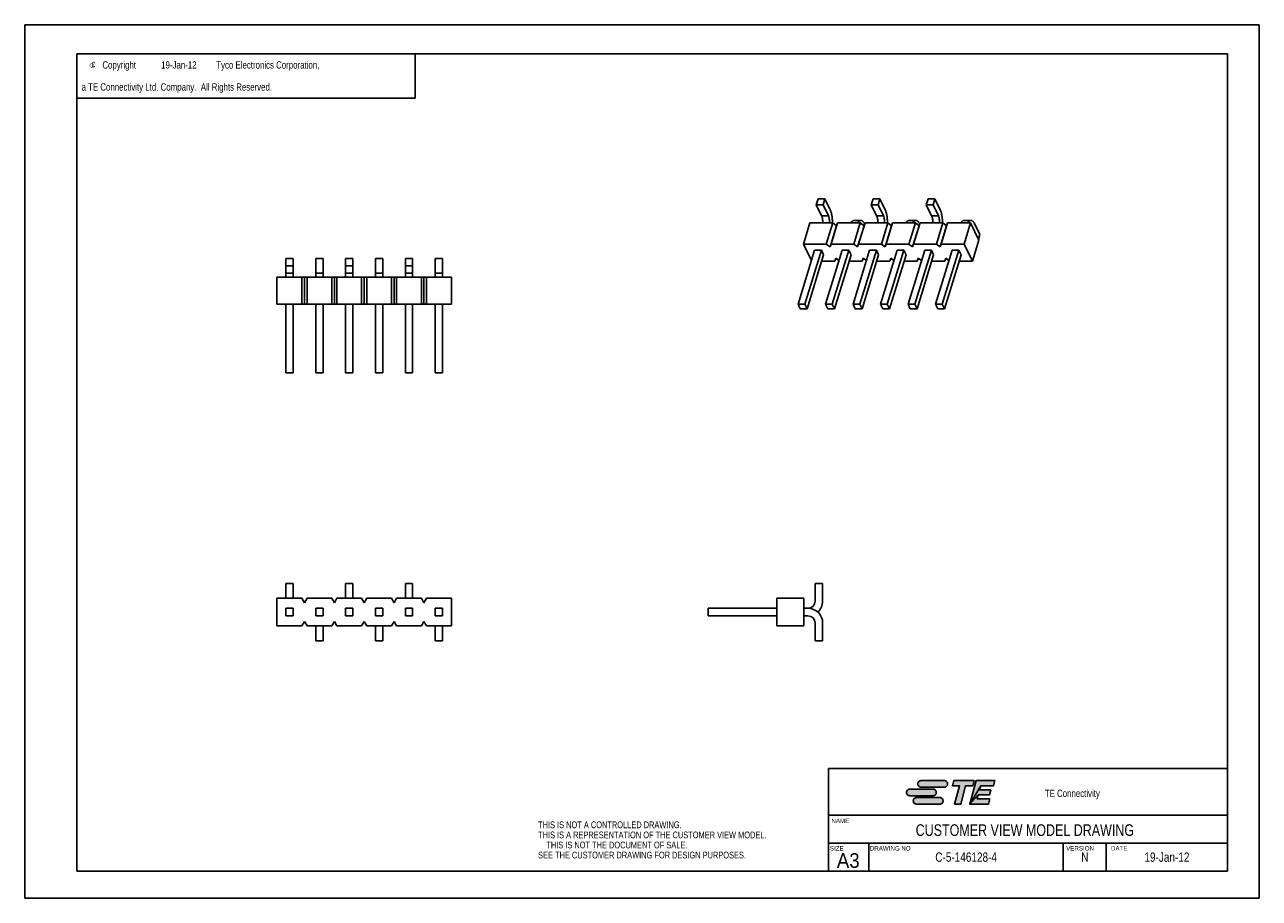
# Model space of a CAD drawing. Extents: x 0 to 420, y 0 to 297.
import ezdxf
from ezdxf.enums import TextEntityAlignment as Align

# ---------------------------------------------------------------- set-up
doc = ezdxf.new("R2010")
doc.units = 0
doc.header["$LTSCALE"] = 23.1
doc.layers.get('0').update_dxf_attribs({"linetype": 'CONTINUOUS'})
doc.layers.add('DRAFT_ENTITY', color=7, linetype='CONTINUOUS')
doc.styles.get("Standard").update_dxf_attribs({"font": 'txt', "width": 0.95})
doc.styles.add('TEXTSTYLE_1', font='gdt', dxfattribs={"width": 0.8})
doc.styles.add('TEXTSTYLE_2', font='txt', dxfattribs={"width": 0.8})

# ---------------------------------------------------------------- blocks, each defined once
blk = doc.blocks.new('TE_CONNECTIVITY_BL0', base_point=(315, 36))
at = {"linetype": 'CONTINUOUS'}
for points in [[(304.83, 40.02), (304.98, 40.02), (312.83, 40.02), (312.98, 40.02), (313.13, 39.99), (313.27, 39.94), (313.4, 39.87), (313.52, 39.79), (313.64, 39.69), (313.73, 39.58), (313.82, 39.45), (313.88, 39.32), (313.93, 39.18), (313.96, 39.03), (313.97, 38.88), (313.96, 38.74), (313.93, 38.59), (313.88, 38.45), (313.82, 38.31), (313.73, 38.19), (313.64, 38.08), (313.52, 37.98), (313.4, 37.9), (313.27, 37.83), (313.13, 37.78), (312.98, 37.75), (304.98, 37.74), (304.83, 37.75), (304.69, 37.78), (304.54, 37.83), (304.41, 37.9), (304.29, 37.98), (304.17, 38.08), (304.08, 38.19), (303.99, 38.31), (303.93, 38.45), (303.88, 38.59), (303.85, 38.74), (303.84, 38.88), (303.85, 39.03), (303.88, 39.18), (303.93, 39.32), (303.99, 39.45), (304.08, 39.58), (304.17, 39.69), (304.29, 39.79), (304.41, 39.87), (304.54, 39.94), (304.69, 39.99)], [(315.59, 38.22), (316.08, 40.02), (322.98, 40.02), (322.5, 38.22), (320.09, 38.22), (318.41, 31.98), (316.33, 31.98), (318.01, 38.22)], [(330.01, 40.02), (329.52, 38.22), (325.21, 38.22), (321.49, 31.98), (323.64, 40.02)], [(328.69, 36.83), (328.26, 35.22), (324.4, 35.22), (321.49, 31.98), (325.21, 38.22), (324.84, 36.83)], [(300.98, 37.13), (301.13, 37.14), (308.98, 37.14), (309.13, 37.13), (309.28, 37.1), (309.42, 37.05), (309.55, 36.99), (309.68, 36.9), (309.79, 36.81), (309.89, 36.69), (309.97, 36.57), (310.04, 36.44), (310.08, 36.3), (310.11, 36.15), (310.12, 36), (310.11, 35.85), (310.08, 35.7), (310.04, 35.56), (309.97, 35.43), (309.89, 35.31), (309.79, 35.19), (309.68, 35.1), (309.55, 35.01), (309.42, 34.95), (309.28, 34.9), (309.13, 34.87), (301.13, 34.86), (300.98, 34.87), (300.84, 34.9), (300.7, 34.95), (300.56, 35.01), (300.44, 35.1), (300.33, 35.19), (300.23, 35.31), (300.15, 35.43), (300.08, 35.56), (300.03, 35.7), (300, 35.85), (299.99, 36), (300, 36.15), (300.03, 36.3), (300.08, 36.44), (300.15, 36.57), (300.23, 36.69), (300.33, 36.81), (300.44, 36.9), (300.56, 36.99), (300.7, 37.05), (300.84, 37.1)], [(303.3, 34.25), (303.44, 34.26), (311.29, 34.26), (311.44, 34.25), (311.59, 34.22), (311.73, 34.17), (311.86, 34.1), (311.99, 34.02), (312.1, 33.92), (312.2, 33.81), (312.28, 33.69), (312.35, 33.55), (312.39, 33.41), (312.42, 33.26), (312.43, 33.12), (312.42, 32.97), (312.39, 32.82), (312.35, 32.68), (312.28, 32.55), (312.2, 32.42), (312.1, 32.31), (311.99, 32.21), (311.86, 32.13), (311.73, 32.06), (311.59, 32.01), (311.44, 31.98), (303.44, 31.98), (303.3, 31.98), (303.15, 32.01), (303.01, 32.06), (302.87, 32.13), (302.75, 32.21), (302.64, 32.31), (302.54, 32.42), (302.46, 32.55), (302.39, 32.68), (302.34, 32.82), (302.31, 32.97), (302.3, 33.12), (302.31, 33.26), (302.34, 33.41), (302.39, 33.55), (302.46, 33.69), (302.54, 33.81), (302.64, 33.92), (302.75, 34.02), (302.87, 34.1), (303.01, 34.17), (303.15, 34.22)], [(328.33, 33.78), (327.85, 31.98), (321.49, 31.98), (324.4, 35.22), (324.02, 33.78)]]:
    blk.add_hatch(color=2, dxfattribs=at).paths.add_polyline_path(points)
at = {"color": 2, "linetype": 'CONTINUOUS'}
for p, q in [((312.83, 40.02), (304.98, 40.02)), ((316.08, 40.02), (315.59, 38.22)), ((315.59, 38.22), (318.01, 38.22)), ((322.98, 40.02), (316.08, 40.02)), ((318.01, 38.22), (316.33, 31.98)), ((318.41, 31.98), (320.09, 38.22)), ((320.09, 38.22), (322.5, 38.22)), ((323.64, 40.02), (321.49, 31.98)), ((322.5, 38.22), (322.98, 40.02)), ((330.01, 40.02), (323.64, 40.02)), ((324.84, 36.83), (325.21, 38.22)), ((325.21, 38.22), (329.52, 38.22)), ((329.52, 38.22), (330.01, 40.02)), ((308.98, 37.14), (301.13, 37.14)), ((301.13, 34.86), (308.98, 34.86)), ((311.29, 34.26), (303.44, 34.26)), ((304.98, 37.74), (312.83, 37.74)), ((324.02, 33.78), (324.4, 35.22)), ((328.33, 33.78), (324.02, 33.78)), ((324.4, 35.22), (328.26, 35.22)), ((328.69, 36.83), (324.84, 36.83)), ((327.85, 31.98), (328.33, 33.78)), ((328.26, 35.22), (328.69, 36.83)), ((303.44, 31.98), (311.29, 31.98)), ((316.33, 31.98), (318.41, 31.98)), ((321.49, 31.98), (327.85, 31.98))]:
    blk.add_line(p, q, dxfattribs=at)
for points in [[(304.83, 40.02), (304.98, 40.02), (312.83, 40.02), (312.98, 40.02), (313.13, 39.99), (313.27, 39.94), (313.4, 39.87), (313.52, 39.79), (313.64, 39.69), (313.73, 39.58), (313.82, 39.45), (313.88, 39.32), (313.93, 39.18), (313.96, 39.03), (313.97, 38.88), (313.96, 38.74), (313.93, 38.59), (313.88, 38.45), (313.82, 38.31), (313.73, 38.19), (313.64, 38.08), (313.52, 37.98), (313.4, 37.9), (313.27, 37.83), (313.13, 37.78), (312.98, 37.75), (304.98, 37.74), (304.83, 37.75), (304.69, 37.78), (304.54, 37.83), (304.41, 37.9), (304.29, 37.98), (304.17, 38.08), (304.08, 38.19), (303.99, 38.31), (303.93, 38.45), (303.88, 38.59), (303.85, 38.74), (303.84, 38.88), (303.85, 39.03), (303.88, 39.18), (303.93, 39.32), (303.99, 39.45), (304.08, 39.58), (304.17, 39.69), (304.29, 39.79), (304.41, 39.87), (304.54, 39.94), (304.69, 39.99), (304.83, 40.02)], [(315.59, 38.22), (316.08, 40.02), (322.98, 40.02), (322.5, 38.22), (320.09, 38.22), (318.41, 31.98), (316.33, 31.98), (318.01, 38.22), (315.59, 38.22)], [(330.01, 40.02), (329.52, 38.22), (325.21, 38.22), (321.49, 31.98), (323.64, 40.02), (330.01, 40.02)], [(328.69, 36.83), (328.26, 35.22), (324.4, 35.22), (321.49, 31.98), (325.21, 38.22), (324.84, 36.83), (328.69, 36.83)], [(300.98, 37.13), (301.13, 37.14), (308.98, 37.14), (309.13, 37.13), (309.28, 37.1), (309.42, 37.05), (309.55, 36.99), (309.68, 36.9), (309.79, 36.81), (309.89, 36.69), (309.97, 36.57), (310.04, 36.44), (310.08, 36.3), (310.11, 36.15), (310.12, 36), (310.11, 35.85), (310.08, 35.7), (310.04, 35.56), (309.97, 35.43), (309.89, 35.31), (309.79, 35.19), (309.68, 35.1), (309.55, 35.01), (309.42, 34.95), (309.28, 34.9), (309.13, 34.87), (301.13, 34.86), (300.98, 34.87), (300.84, 34.9), (300.7, 34.95), (300.56, 35.01), (300.44, 35.1), (300.33, 35.19), (300.23, 35.31), (300.15, 35.43), (300.08, 35.56), (300.03, 35.7), (300, 35.85), (299.99, 36), (300, 36.15), (300.03, 36.3), (300.08, 36.44), (300.15, 36.57), (300.23, 36.69), (300.33, 36.81), (300.44, 36.9), (300.56, 36.99), (300.7, 37.05), (300.84, 37.1), (300.98, 37.13)], [(303.3, 34.25), (303.44, 34.26), (311.29, 34.26), (311.44, 34.25), (311.59, 34.22), (311.73, 34.17), (311.86, 34.1), (311.99, 34.02), (312.1, 33.92), (312.2, 33.81), (312.28, 33.69), (312.35, 33.55), (312.39, 33.41), (312.42, 33.26), (312.43, 33.12), (312.42, 32.97), (312.39, 32.82), (312.35, 32.68), (312.28, 32.55), (312.2, 32.42), (312.1, 32.31), (311.99, 32.21), (311.86, 32.13), (311.73, 32.06), (311.59, 32.01), (311.44, 31.98), (303.44, 31.98), (303.3, 31.98), (303.15, 32.01), (303.01, 32.06), (302.87, 32.13), (302.75, 32.21), (302.64, 32.31), (302.54, 32.42), (302.46, 32.55), (302.39, 32.68), (302.34, 32.82), (302.31, 32.97), (302.3, 33.12), (302.31, 33.26), (302.34, 33.41), (302.39, 33.55), (302.46, 33.69), (302.54, 33.81), (302.64, 33.92), (302.75, 34.02), (302.87, 34.1), (303.01, 34.17), (303.15, 34.22), (303.3, 34.25)], [(328.33, 33.78), (327.85, 31.98), (321.49, 31.98), (324.4, 35.22), (324.02, 33.78), (328.33, 33.78)]]:
    blk.add_lwpolyline(points, dxfattribs=at)
for centre, start, end in [((304.98, 38.88), 90, 270), ((312.83, 38.88), 270, 90), ((301.13, 36), 90, 270), ((303.44, 33.12), 90, 270), ((308.98, 36), 270, 90), ((311.29, 33.12), 270, 90)]:
    blk.add_arc(centre, 1.14, start, end, dxfattribs=at)
for points in [[(309.13, 34.87), (308.98, 34.86), (301.13, 34.86)], [(312.98, 37.75), (312.83, 37.74), (304.98, 37.74)], [(311.44, 31.98), (311.29, 31.98), (303.44, 31.98)]]:
    blk.add_solid(points, dxfattribs=at)

msp = doc.modelspace()

# ---------------------------------------------------------------- linework, layer by layer
at = {"color": 7, "linetype": 'CONTINUOUS'}
for p, q in [((0, 0), (0, 297)), ((0, 297), (420, 297)), ((420, 0), (420, 297)), ((17.78, 9.23), (17.78, 287.08)), ((17.78, 287.08), (409.21, 287.08)), ((409.21, 287.08), (409.21, 9.23)), ((269.9, 237.78), (269.28, 235.79)), ((269.28, 235.79), (271.11, 232.06)), ((269.28, 235.79), (271.58, 235.79)), ((269.9, 237.78), (272.19, 237.78)), ((272.19, 237.78), (271.58, 235.79)), ((271.58, 235.79), (273.41, 232.06)), ((274.02, 234.05), (272.19, 237.78)), ((288.62, 237.78), (288, 235.79)), ((288, 235.79), (289.83, 232.06)), ((288, 235.79), (290.29, 235.79)), ((288.62, 237.78), (290.91, 237.78)), ((290.91, 237.78), (290.29, 235.79)), ((290.29, 235.79), (292.12, 232.06)), ((292.74, 234.05), (290.91, 237.78)), ((307.33, 237.78), (306.72, 235.79)), ((306.72, 235.79), (309.01, 235.79)), ((306.72, 235.79), (308.54, 232.06)), ((307.33, 237.78), (309.62, 237.78)), ((309.62, 237.78), (309.01, 235.79)), ((309.01, 235.79), (310.84, 232.06)), ((311.45, 234.05), (309.62, 237.78)), ((271.11, 232.06), (273.41, 232.06)), ((289.83, 232.06), (292.12, 232.06)), ((308.54, 232.06), (310.84, 232.06)), ((267.12, 229.61), (264.9, 222.44)), ((267.12, 229.61), (274.91, 229.61)), ((274.91, 229.61), (272.7, 222.44)), ((273.98, 221.5), (276.19, 228.66)), ((276.54, 229.61), (274.32, 222.44)), ((274.91, 229.61), (276.19, 228.66)), ((276.19, 228.66), (276.54, 229.61)), ((276.54, 229.61), (284.27, 229.61)), ((284.27, 229.61), (282.06, 222.44)), ((284.45, 230.47), (282.16, 230.47)), ((283.33, 221.5), (285.55, 228.66)), ((285.89, 229.61), (283.68, 222.44)), ((284.27, 229.61), (285.55, 228.66)), ((285.55, 228.66), (285.89, 229.61)), ((285.67, 229.38), (285.75, 229.22)), ((285.89, 229.61), (293.63, 229.61)), ((293.63, 229.61), (291.42, 222.44)), ((292.69, 221.5), (294.91, 228.66)), ((295.25, 229.61), (293.04, 222.44)), ((293.63, 229.61), (294.91, 228.66)), ((294.91, 228.66), (295.25, 229.61)), ((295.25, 229.61), (302.99, 229.61)), ((302.99, 229.61), (300.77, 222.44)), ((303.17, 230.47), (300.88, 230.47)), ((302.05, 221.5), (304.26, 228.66)), ((304.61, 229.61), (302.4, 222.44)), ((302.99, 229.61), (304.26, 228.66)), ((304.26, 228.66), (304.61, 229.61)), ((304.39, 229.38), (304.47, 229.22)), ((304.61, 229.61), (312.35, 229.61)), ((312.35, 229.61), (310.13, 222.44)), ((311.41, 221.5), (313.62, 228.66)), ((313.97, 229.61), (311.75, 222.44)), ((312.35, 229.61), (313.62, 228.66)), ((313.62, 228.66), (313.97, 229.61)), ((313.97, 229.61), (321.77, 229.61)), ((321.77, 229.61), (319.55, 222.44)), ((321.89, 230.47), (319.59, 230.47)), ((324.62, 223.8), (321.77, 229.61)), ((323.1, 229.38), (324.93, 225.65)), ((322.4, 216.63), (324.62, 223.8)), ((324.93, 225.65), (324.46, 224.12)), ((268.72, 220.33), (263.07, 202.02)), ((264.9, 222.44), (267.65, 216.85)), ((264.9, 222.44), (272.7, 222.44)), ((271.02, 220.33), (265.36, 202.02)), ((266.14, 200.45), (271.79, 218.75)), ((268.72, 220.33), (271.02, 220.33)), ((271.79, 218.75), (271.02, 220.33)), ((272.43, 202.02), (278.08, 220.33)), ((272.7, 222.44), (273.98, 221.5)), ((273.98, 221.5), (274.32, 222.44)), ((274.32, 222.44), (282.06, 222.44)), ((274.72, 202.02), (280.37, 220.33)), ((281.15, 218.75), (275.49, 200.45)), ((278.08, 220.33), (280.37, 220.33)), ((280.37, 220.33), (281.15, 218.75)), ((287.44, 220.33), (281.78, 202.02)), ((282.06, 222.44), (283.33, 221.5)), ((283.33, 221.5), (283.68, 222.44)), ((283.68, 222.44), (291.42, 222.44)), ((289.73, 220.33), (284.08, 202.02)), ((284.85, 200.45), (290.51, 218.75)), ((287.44, 220.33), (289.73, 220.33)), ((290.51, 218.75), (289.73, 220.33)), ((291.14, 202.02), (296.8, 220.33)), ((291.42, 222.44), (292.69, 221.5)), ((292.69, 221.5), (293.04, 222.44)), ((293.04, 222.44), (300.77, 222.44)), ((293.43, 202.02), (299.09, 220.33)), ((299.87, 218.75), (294.21, 200.45)), ((299.09, 220.33), (296.8, 220.33)), ((299.87, 218.75), (299.09, 220.33)), ((306.16, 220.33), (300.5, 202.02)), ((300.77, 222.44), (302.05, 221.5)), ((302.05, 221.5), (302.4, 222.44)), ((302.4, 222.44), (310.13, 222.44)), ((308.45, 220.33), (302.79, 202.02)), ((303.57, 200.45), (309.22, 218.75)), ((306.16, 220.33), (308.45, 220.33)), ((309.22, 218.75), (308.45, 220.33)), ((309.86, 202.02), (315.51, 220.33)), ((310.13, 222.44), (311.41, 221.5)), ((311.41, 221.5), (311.75, 222.44)), ((311.75, 222.44), (319.55, 222.44)), ((312.15, 202.02), (317.81, 220.33)), ((318.58, 218.75), (312.93, 200.45)), ((317.81, 220.33), (315.51, 220.33)), ((318.58, 218.75), (317.81, 220.33)), ((319.55, 222.44), (322.4, 216.63)), ((88.86, 217.57), (88.86, 211.17)), ((88.86, 217.57), (91.34, 217.57)), ((88.86, 215.03), (91.34, 215.03)), ((91.34, 217.57), (91.34, 211.17)), ((99.02, 211.17), (99.02, 217.57)), ((101.5, 217.57), (99.02, 217.57)), ((101.5, 211.17), (101.5, 217.57)), ((109.18, 217.57), (109.18, 211.17)), ((109.18, 217.57), (111.66, 217.57)), ((109.18, 215.03), (111.66, 215.03)), ((111.66, 217.57), (111.66, 211.17)), ((119.34, 211.17), (119.34, 217.57)), ((121.82, 217.57), (119.34, 217.57)), ((121.82, 211.17), (121.82, 217.57)), ((129.5, 217.57), (129.5, 211.17)), ((129.5, 217.57), (131.98, 217.57)), ((129.5, 215.03), (131.98, 215.03)), ((131.98, 217.57), (131.98, 211.17)), ((142.14, 217.57), (139.66, 217.57)), ((139.66, 211.17), (139.66, 217.57)), ((142.14, 211.17), (142.14, 217.57)), ((271.14, 216.63), (275.55, 216.63)), ((275.9, 217.58), (275.55, 216.63)), ((276.98, 216.78), (275.9, 217.58)), ((280.5, 216.63), (284.91, 216.63)), ((285.26, 217.58), (284.91, 216.63)), ((286.34, 216.78), (285.26, 217.58)), ((289.85, 216.63), (294.27, 216.63)), ((294.61, 217.58), (294.27, 216.63)), ((295.7, 216.78), (294.61, 217.58)), ((299.21, 216.63), (303.63, 216.63)), ((303.97, 217.58), (303.63, 216.63)), ((305.06, 216.78), (303.97, 217.58)), ((308.57, 216.63), (312.98, 216.63)), ((313.33, 217.58), (312.98, 216.63)), ((314.42, 216.78), (313.33, 217.58)), ((317.93, 216.63), (322.4, 216.63)), ((85.83, 211.17), (85.83, 202.02)), ((85.83, 211.17), (145.17, 211.17)), ((88.86, 212.54), (91.34, 212.54)), ((94.3, 211.17), (94.3, 202.02)), ((95.18, 202.02), (95.18, 211.17)), ((96.06, 211.17), (96.06, 202.02)), ((101.5, 212.54), (99.02, 212.54)), ((104.46, 211.17), (104.46, 202.02)), ((105.34, 202.02), (105.34, 211.17)), ((106.22, 211.17), (106.22, 202.02)), ((109.18, 212.54), (111.66, 212.54)), ((114.62, 211.17), (114.62, 202.02)), ((115.5, 202.02), (115.5, 211.17)), ((116.38, 211.17), (116.38, 202.02)), ((121.82, 212.54), (119.34, 212.54)), ((124.78, 211.17), (124.78, 202.02)), ((125.66, 202.02), (125.66, 211.17)), ((126.54, 211.17), (126.54, 202.02)), ((129.5, 212.54), (131.98, 212.54)), ((134.94, 211.17), (134.94, 202.02)), ((135.82, 202.02), (135.82, 211.17)), ((136.7, 211.17), (136.7, 202.02)), ((142.14, 212.54), (139.66, 212.54)), ((145.17, 211.17), (145.17, 202.02)), ((85.83, 202.02), (145.17, 202.02)), ((88.86, 202.02), (88.86, 178.66)), ((91.34, 202.02), (91.34, 178.66)), ((99.02, 178.66), (99.02, 202.02)), ((101.5, 178.66), (101.5, 202.02)), ((109.18, 202.02), (109.18, 178.66)), ((111.66, 202.02), (111.66, 178.66)), ((119.34, 178.66), (119.34, 202.02)), ((121.82, 178.66), (121.82, 202.02)), ((129.5, 202.02), (129.5, 178.66)), ((131.98, 202.02), (131.98, 178.66)), ((139.66, 178.66), (139.66, 202.02)), ((142.14, 178.66), (142.14, 202.02)), ((263.07, 202.02), (263.84, 200.45)), ((263.07, 202.02), (265.36, 202.02)), ((265.36, 202.02), (266.14, 200.45)), ((273.2, 200.45), (272.43, 202.02)), ((274.72, 202.02), (272.43, 202.02)), ((275.49, 200.45), (274.72, 202.02)), ((281.78, 202.02), (284.08, 202.02)), ((281.78, 202.02), (282.56, 200.45)), ((284.08, 202.02), (284.85, 200.45)), ((293.43, 202.02), (291.14, 202.02)), ((291.92, 200.45), (291.14, 202.02)), ((294.21, 200.45), (293.43, 202.02)), ((300.5, 202.02), (302.79, 202.02)), ((300.5, 202.02), (301.27, 200.45)), ((302.79, 202.02), (303.57, 200.45)), ((312.15, 202.02), (309.86, 202.02)), ((310.63, 200.45), (309.86, 202.02)), ((312.93, 200.45), (312.15, 202.02)), ((263.84, 200.45), (266.14, 200.45)), ((275.49, 200.45), (273.2, 200.45)), ((282.56, 200.45), (284.85, 200.45)), ((294.21, 200.45), (291.92, 200.45)), ((301.27, 200.45), (303.57, 200.45)), ((312.93, 200.45), (310.63, 200.45)), ((88.86, 178.66), (91.34, 178.66)), ((101.5, 178.66), (99.02, 178.66)), ((109.18, 178.66), (111.66, 178.66)), ((121.82, 178.66), (119.34, 178.66)), ((129.5, 178.66), (131.98, 178.66)), ((142.14, 178.66), (139.66, 178.66)), ((88.86, 107.07), (88.86, 101.99)), ((88.86, 107.07), (91.34, 107.07)), ((91.34, 107.07), (91.34, 101.99)), ((109.18, 107.07), (109.18, 101.99)), ((109.18, 107.07), (111.66, 107.07)), ((111.66, 107.07), (111.66, 101.99)), ((129.5, 107.07), (131.98, 107.07)), ((129.5, 107.07), (129.5, 101.99)), ((131.98, 107.07), (131.98, 101.99)), ((271.46, 107.07), (268.92, 107.07)), ((268.92, 107.07), (268.92, 101.07)), ((271.46, 101.07), (271.46, 107.07)), ((85.83, 101.99), (85.83, 92.64)), ((85.83, 101.99), (94.3, 101.99)), ((94.3, 101.99), (95.18, 100.46)), ((95.18, 100.46), (96.06, 101.99)), ((96.06, 101.99), (104.46, 101.99)), ((104.46, 101.99), (105.34, 100.46)), ((105.34, 100.46), (106.22, 101.99)), ((106.22, 101.99), (114.62, 101.99)), ((114.62, 101.99), (115.5, 100.46)), ((115.5, 100.46), (116.38, 101.99)), ((116.38, 101.99), (124.78, 101.99)), ((124.78, 101.99), (125.66, 100.46)), ((125.66, 100.46), (126.54, 101.99)), ((126.54, 101.99), (134.94, 101.99)), ((134.94, 101.99), (135.82, 100.46)), ((135.82, 100.46), (136.7, 101.99)), ((136.7, 101.99), (145.17, 101.99)), ((145.17, 101.99), (145.17, 92.64)), ((255.91, 101.99), (255.91, 92.64)), ((265.06, 101.99), (255.91, 101.99)), ((265.06, 92.64), (265.06, 101.99)), ((88.86, 98.58), (88.86, 96.04)), ((88.86, 98.58), (91.34, 98.58)), ((91.34, 98.58), (91.34, 96.04)), ((99.02, 96.04), (99.02, 98.58)), ((101.5, 98.58), (99.02, 98.58)), ((101.5, 96.04), (101.5, 98.58)), ((109.18, 98.58), (109.18, 96.04)), ((109.18, 98.58), (111.66, 98.58)), ((111.66, 98.58), (111.66, 96.04)), ((121.82, 98.58), (119.34, 98.58)), ((119.34, 96.04), (119.34, 98.58)), ((121.82, 96.04), (121.82, 98.58)), ((129.5, 98.58), (131.98, 98.58)), ((129.5, 98.58), (129.5, 96.04)), ((131.98, 98.58), (131.98, 96.04)), ((142.14, 98.58), (139.66, 98.58)), ((139.66, 96.04), (139.66, 98.58)), ((142.14, 96.04), (142.14, 98.58)), ((232.54, 96.04), (232.54, 98.58)), ((232.54, 98.58), (255.91, 98.58)), ((265.06, 98.58), (266.43, 98.58)), ((85.83, 92.64), (94.3, 92.64)), ((88.86, 96.04), (91.34, 96.04)), ((95.18, 94.16), (94.3, 92.64)), ((96.06, 92.64), (95.18, 94.16)), ((96.06, 92.64), (104.46, 92.64)), ((101.5, 96.04), (99.02, 96.04)), ((99.02, 87.56), (99.02, 92.64)), ((101.5, 87.56), (101.5, 92.64)), ((105.34, 94.16), (104.46, 92.64)), ((106.22, 92.64), (105.34, 94.16)), ((106.22, 92.64), (114.62, 92.64)), ((109.18, 96.04), (111.66, 96.04)), ((115.5, 94.16), (114.62, 92.64)), ((116.38, 92.64), (115.5, 94.16)), ((116.38, 92.64), (124.78, 92.64)), ((121.82, 96.04), (119.34, 96.04)), ((119.34, 87.56), (119.34, 92.64)), ((121.82, 87.56), (121.82, 92.64)), ((125.66, 94.16), (124.78, 92.64)), ((126.54, 92.64), (125.66, 94.16)), ((126.54, 92.64), (134.94, 92.64)), ((129.5, 96.04), (131.98, 96.04)), ((135.82, 94.16), (134.94, 92.64)), ((136.7, 92.64), (135.82, 94.16)), ((136.7, 92.64), (145.17, 92.64)), ((142.14, 96.04), (139.66, 96.04)), ((139.66, 87.56), (139.66, 92.64)), ((142.14, 87.56), (142.14, 92.64)), ((255.91, 96.04), (232.54, 96.04)), ((255.91, 92.64), (265.06, 92.64)), ((266.43, 96.04), (265.06, 96.04)), ((268.92, 87.56), (268.92, 93.55)), ((271.46, 93.55), (271.46, 87.56)), ((101.5, 87.56), (99.02, 87.56)), ((121.82, 87.56), (119.34, 87.56)), ((142.14, 87.56), (139.66, 87.56)), ((271.46, 87.56), (268.92, 87.56)), ((409.21, 44.16), (273.44, 44.16)), ((273.44, 44.16), (273.44, 9.23)), ((409.21, 18.76), (273.44, 18.76)), ((287.21, 18.76), (287.21, 9.23)), ((353.33, 18.76), (353.33, 9.23)), ((367.96, 9.23), (367.96, 18.76)), ((409.21, 9.23), (17.78, 9.23)), ((30.48, 9.23), (17.78, 9.23)), ((0, 0), (420, 0))]:
    msp.add_line(p, q, dxfattribs=at)
at = {"color": 2, "linetype": 'CONTINUOUS'}
for p, q in [((17.78, 287.08), (132.78, 287.08)), ((17.78, 287.08), (17.78, 272.08)), ((132.78, 287.08), (132.78, 272.08)), ((17.78, 272.08), (132.78, 272.08)), ((287.21, 18.76), (409.21, 18.76)), ((287.21, 18.76), (287.21, 9.23)), ((353.33, 18.76), (353.33, 9.23)), ((367.96, 18.76), (367.96, 9.23)), ((409.21, 18.76), (409.21, 9.23)), ((287.21, 9.23), (409.21, 9.23))]:
    msp.add_line(p, q, dxfattribs=at)
at = {"color": 7, "linetype": 'CONTINUOUS'}
for centre, radius, start, end in [((266.43, 101.07), 2.49, 270, 360), ((266.43, 101.07), 5.03, 311.3507, 360), ((266.43, 93.55), 5.03, 0, 90), ((266.43, 93.55), 2.49, 0, 90)]:
    msp.add_arc(centre, radius, start, end, dxfattribs=at)
for points, knots in [([(271.11, 232.06), (271.15, 231.99), (271.22, 231.82), (271.3, 231.56), (271.37, 231.27), (271.44, 230.84), (271.49, 230.29), (271.48, 229.83), (271.46, 229.6)], [0, 0, 0, 0, 0.10042, 0.211372, 0.331291, 0.458502, 0.727013, 1, 1, 1, 1]), ([(273.41, 232.06), (273.44, 231.99), (273.51, 231.82), (273.6, 231.56), (273.67, 231.27), (273.74, 230.84), (273.78, 230.29), (273.77, 229.83), (273.75, 229.6)], [0, 0, 0, 0, 0.10042, 0.211372, 0.331291, 0.458502, 0.727013, 1, 1, 1, 1]), ([(274.75, 229.6), (274.77, 230.02), (274.76, 230.65), (274.69, 231.47), (274.61, 232.06), (274.51, 232.62), (274.37, 233.15), (274.21, 233.62), (274.09, 233.92), (274.02, 234.05)], [0, 0, 0, 0, 0.276057, 0.411777, 0.54355, 0.669676, 0.788653, 0.899173, 1, 1, 1, 1]), ([(289.83, 232.06), (289.87, 231.99), (289.93, 231.82), (290.02, 231.56), (290.09, 231.27), (290.16, 230.84), (290.21, 230.29), (290.19, 229.83), (290.18, 229.6)], [0, 0, 0, 0, 0.10042, 0.211372, 0.331291, 0.458502, 0.727013, 1, 1, 1, 1]), ([(292.12, 232.06), (292.16, 231.99), (292.23, 231.82), (292.31, 231.56), (292.38, 231.27), (292.45, 230.84), (292.5, 230.29), (292.49, 229.83), (292.47, 229.6)], [0, 0, 0, 0, 0.10042, 0.211372, 0.331291, 0.458502, 0.727013, 1, 1, 1, 1]), ([(293.47, 229.6), (293.48, 230.02), (293.48, 230.65), (293.41, 231.47), (293.33, 232.06), (293.22, 232.62), (293.09, 233.15), (292.93, 233.62), (292.8, 233.92), (292.74, 234.05)], [0, 0, 0, 0, 0.276057, 0.411777, 0.54355, 0.669676, 0.788653, 0.899173, 1, 1, 1, 1]), ([(308.54, 232.06), (308.58, 231.99), (308.65, 231.82), (308.73, 231.56), (308.8, 231.27), (308.88, 230.84), (308.92, 230.29), (308.91, 229.83), (308.89, 229.6)], [0, 0, 0, 0, 0.10042, 0.211372, 0.331291, 0.458502, 0.727013, 1, 1, 1, 1]), ([(310.84, 232.06), (310.87, 231.99), (310.94, 231.82), (311.03, 231.56), (311.1, 231.27), (311.17, 230.84), (311.21, 230.29), (311.2, 229.83), (311.18, 229.6)], [0, 0, 0, 0, 0.10042, 0.211372, 0.331291, 0.458502, 0.727013, 1, 1, 1, 1]), ([(312.18, 229.6), (312.2, 230.02), (312.19, 230.65), (312.13, 231.47), (312.05, 232.06), (311.94, 232.62), (311.8, 233.15), (311.65, 233.62), (311.52, 233.92), (311.45, 234.05)], [0, 0, 0, 0, 0.276057, 0.411777, 0.54355, 0.669676, 0.788653, 0.899173, 1, 1, 1, 1]), ([(281.08, 229.63), (281.15, 229.76), (281.27, 229.93), (281.46, 230.14), (281.63, 230.29), (281.82, 230.4), (282.02, 230.46), (282.11, 230.47), (282.16, 230.47)], [0, 0, 0, 0, 0.306926, 0.443671, 0.569997, 0.7956, 0.899267, 1, 1, 1, 1]), ([(283.37, 229.63), (283.45, 229.76), (283.57, 229.93), (283.75, 230.14), (283.92, 230.29), (284.11, 230.4), (284.31, 230.46), (284.41, 230.47), (284.45, 230.47)], [0, 0, 0, 0, 0.306926, 0.443671, 0.569997, 0.7956, 0.899267, 1, 1, 1, 1]), ([(284.45, 230.47), (284.51, 230.47), (284.62, 230.46), (284.79, 230.4), (284.95, 230.31), (285.11, 230.19), (285.26, 230.03), (285.41, 229.84), (285.55, 229.62), (285.63, 229.46), (285.67, 229.38)], [0, 0, 0, 0, 0.096187, 0.196022, 0.302677, 0.418628, 0.545588, 0.684652, 0.836179, 1, 1, 1, 1]), ([(299.8, 229.63), (299.87, 229.76), (299.99, 229.93), (300.17, 230.14), (300.35, 230.29), (300.53, 230.4), (300.73, 230.46), (300.83, 230.47), (300.88, 230.47)], [0, 0, 0, 0, 0.306926, 0.443671, 0.569997, 0.7956, 0.899267, 1, 1, 1, 1]), ([(302.09, 229.63), (302.16, 229.76), (302.28, 229.93), (302.46, 230.14), (302.64, 230.29), (302.83, 230.4), (303.03, 230.46), (303.12, 230.47), (303.17, 230.47)], [0, 0, 0, 0, 0.306926, 0.443671, 0.569997, 0.7956, 0.899267, 1, 1, 1, 1]), ([(303.17, 230.47), (303.23, 230.47), (303.34, 230.46), (303.5, 230.4), (303.67, 230.31), (303.82, 230.19), (303.98, 230.03), (304.12, 229.84), (304.26, 229.62), (304.35, 229.46), (304.39, 229.38)], [0, 0, 0, 0, 0.096187, 0.196022, 0.302677, 0.418628, 0.545588, 0.684652, 0.836179, 1, 1, 1, 1]), ([(318.51, 229.63), (318.59, 229.76), (318.7, 229.93), (318.89, 230.14), (319.06, 230.29), (319.25, 230.4), (319.45, 230.46), (319.55, 230.47), (319.59, 230.47)], [0, 0, 0, 0, 0.306926, 0.443671, 0.569997, 0.7956, 0.899267, 1, 1, 1, 1]), ([(320.8, 229.63), (320.88, 229.76), (321, 229.93), (321.18, 230.14), (321.35, 230.29), (321.54, 230.4), (321.74, 230.46), (321.84, 230.47), (321.89, 230.47)], [0, 0, 0, 0, 0.306926, 0.443671, 0.569997, 0.7956, 0.899267, 1, 1, 1, 1]), ([(321.89, 230.47), (321.94, 230.47), (322.05, 230.46), (322.22, 230.4), (322.38, 230.31), (322.54, 230.19), (322.69, 230.03), (322.84, 229.84), (322.98, 229.62), (323.06, 229.46), (323.1, 229.38)], [0, 0, 0, 0, 0.096187, 0.196022, 0.302677, 0.418628, 0.545588, 0.684652, 0.836179, 1, 1, 1, 1])]:
    msp.add_open_spline(points, degree=3, knots=knots, dxfattribs=at)
at = {"layer": 'DRAFT_ENTITY', "color": 7, "linetype": 'CONTINUOUS'}
msp.add_line((409.21, 28.28), (273.44, 28.28), dxfattribs=at)

# ---------------------------------------------------------------- block references
at = {"color": 2, "linetype": 'CONTINUOUS'}
msp.add_blockref('TE_CONNECTIVITY_BL0', (315, 36), dxfattribs=at)

# ---------------------------------------------------------------- texts
at = {"color": 2, "linetype": 'CONTINUOUS', "style": 'TEXTSTYLE_1'}
msp.add_text('e', height=2.5, dxfattribs=at).set_placement((21.85, 282.08))
at = {"color": 2, "linetype": 'CONTINUOUS', "style": 'TEXTSTYLE_2', "width": 0.8}
for s, height, p in [('c', 2.5, (22.75, 282.48)), ('Copyright ', 2.5, (26.43, 282.08)), ('19-Jan-12', 2.5, (46.43, 282.08)), (' Tyco Electronics Corporation,', 2.5, (64.43, 282.08)), ('  a TE Connectivity Ltd. Company.  All Rights Reserved.', 2.5, (17.85, 274.58)), ('TE Connectivity', 2.5, (347.03, 34.42)), ('THIS IS NOT A CONTROLLED DRAWING.', 2.286, (174.65, 23.84)), ('THIS IS A REPRESENTATION OF THE CUSTOMER VIEW MODEL.', 2.286, (174.65, 20.41)), ('    THIS IS NOT THE DOCUMENT OF SALE.', 2.286, (174.65, 16.98)), ('SEE THE CUSTOMER DRAWING FOR DESIGN PURPOSES.', 2.286, (174.65, 13.55))]:
    msp.add_text(s, height=height, dxfattribs=at).set_placement(p)
at = {"color": 2, "linetype": 'CONTINUOUS', "width": 0.95}
for s, height, p in [('NAME', 1.52, (274.44, 25.57)), ('SIZE', 1.52, (273.94, 16.23)), ('DRAWING NO', 1.52, (287.51, 16.23)), ('VERSION', 1.52, (354.3, 16.23)), ('DATE', 1.52, (369.56, 16.27)), ('A3', 5, (276.28, 10.35))]:
    msp.add_text(s, height=height, dxfattribs=at).set_placement(p)
at = {"color": 2, "linetype": 'CONTINUOUS', "style": 'TEXTSTYLE_2', "width": 0.8}
for s, height, p in [('CUSTOMER VIEW MODEL DRAWING', 3.968, (340.25, 21.19)), ('C-5-146128-4', 3.18, (320.27, 12.41)), ('N', 3.18, (360.65, 12.41)), ('19-Jan-12', 3.18, (388.58, 12.41))]:
    msp.add_text(s, height=height, dxfattribs=at).set_placement(p, align=Align.CENTER)

doc.saveas('drawing.dxf')
